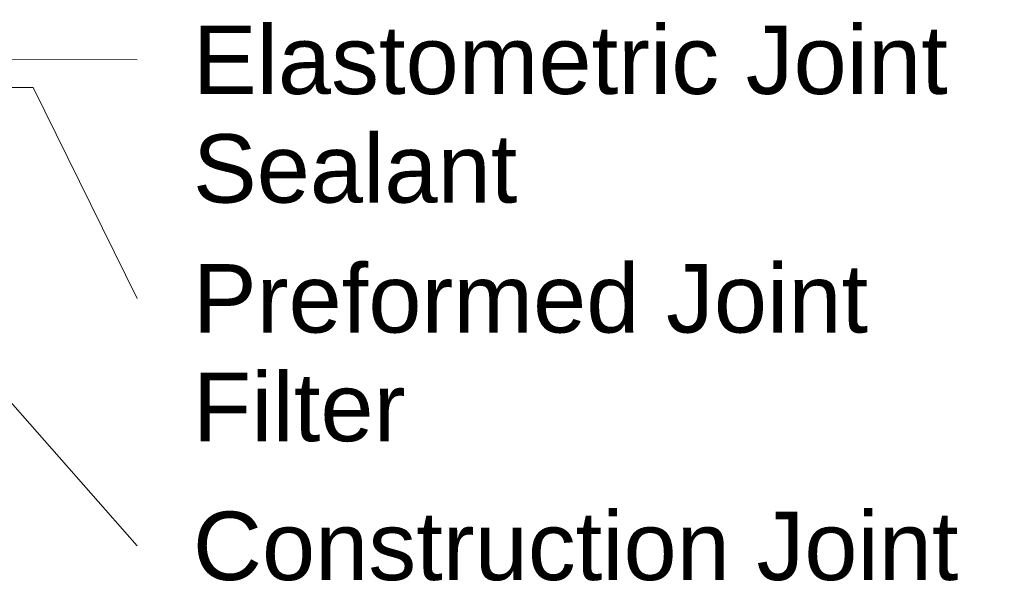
# Model space of a CAD drawing. Header units: inches. Extents: x -4136 to 1945, y -6639 to 12387.
# Tile 125 of 256: x -1531 to -1463, y -6423 to -6384. Entities that reach past the tile are written whole.
import ezdxf

# ---------------------------------------------------------------- set-up
doc = ezdxf.new("R2010")
doc.units = ezdxf.units.IN
doc.header["$MEASUREMENT"] = 0
doc.layers.add('G-ANNO-TEXT', color=7, linetype='Continuous', lineweight=9)
doc.styles.add('Arial_2', font='arial.ttf', dxfattribs={"height": 4.724409})

msp = doc.modelspace()

# ---------------------------------------------------------------- linework, layer by layer
at = {"layer": 'G-ANNO-TEXT'}
for p, q in [((-1552.43072, -6386.48483), (-1522.86669, -6386.59879)), ((-1552.40013, -6388.50817), (-1530.03619, -6388.50817)), ((-1530.03619, -6388.50817), (-1522.86669, -6403.06663)), ((-1544.8408, -6395.20664), (-1522.86669, -6420.15281))]:
    msp.add_line(p, q, dxfattribs=at)

# ---------------------------------------------------------------- texts
at = {"layer": 'G-ANNO-TEXT', "attachment_point": 1, "style": 'Arial_2'}
for s, insert, char_height, width in [('Elastometric Joint ', (-1519.02669, -6384.23659), 4.7244094, 65.2965), ('Sealant', (-1519.02669, -6391.73659), 4.724409, 26.664), ('Preformed Joint ', (-1519.02669, -6400.70442), 4.7244094, 58.6305), ('Filter', (-1519.02669, -6408.20442), 4.724409, 17.574), ('Construction Joint', (-1519.02669, -6417.79061), 4.7244094, 63.327)]:
    msp.add_mtext(s, dxfattribs=dict(at, insert=insert, char_height=char_height, width=width))

doc.saveas('drawing.dxf')
